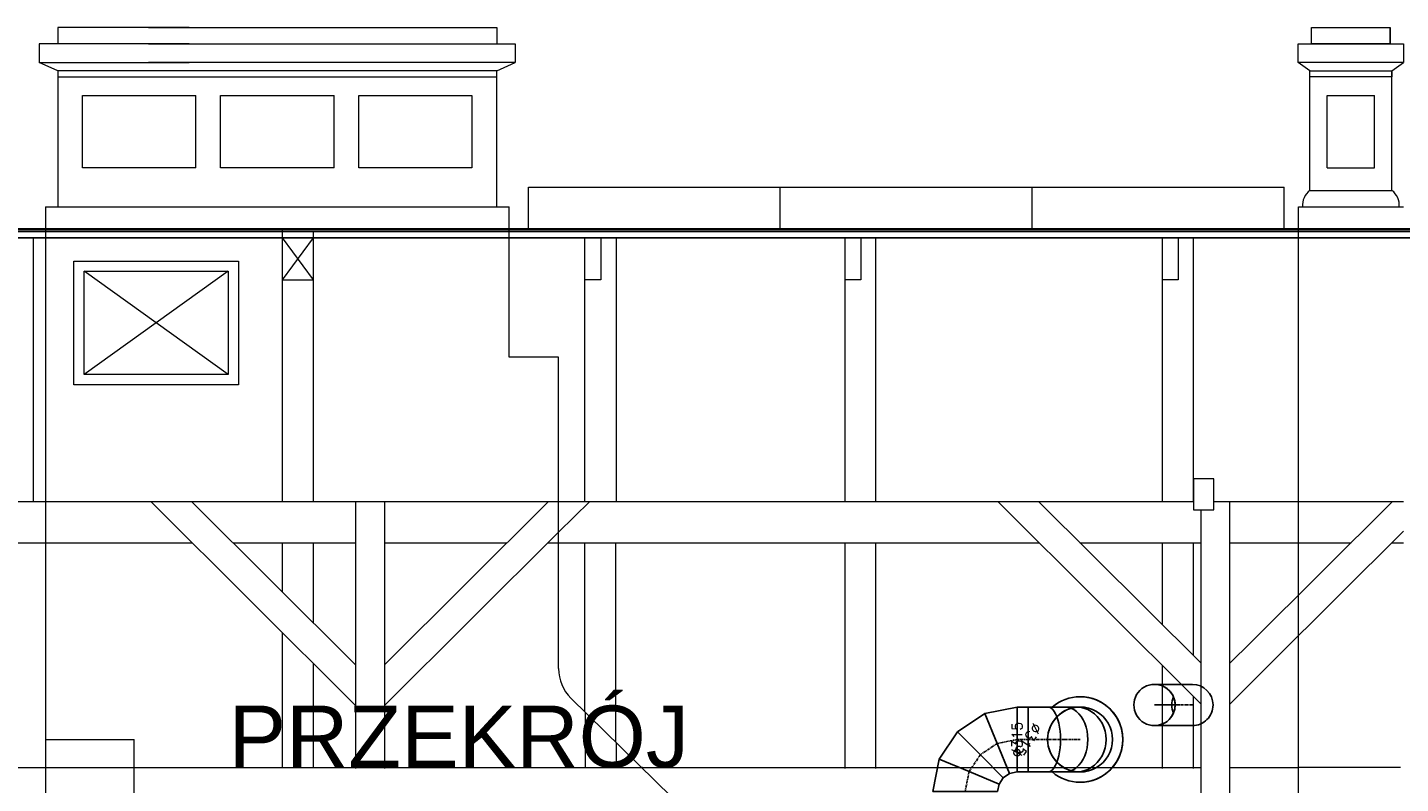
# Model space of a CAD drawing. Header units: millimetres. Extents: x -573548 to 674770, y -246895 to -89040.
# Tile 170 of 199: x 95438 to 102101, y -189298 to -185632. Entities that reach past the tile are written whole.
import ezdxf

# ---------------------------------------------------------------- set-up
doc = ezdxf.new("R2010")
doc.units = ezdxf.units.MM
doc.linetypes.add('Oś', pattern=[22.225, 12.7, -3.175, 3.175, -3.175])
for name, color, linetype, lineweight in [('A_izolacje_Nr_pióra__1', 8, 'Continuous', 9), ('A_izolacje_Nr_pióra__6', 8, 'Continuous', 9), ('A_komin_Nr_pióra__6', 8, 'Continuous', 9), ('A_słupy wysokie_Nr_pióra__1', 8, 'Continuous', 9), ('A_więźba_Nr_pióra__2', 8, 'Continuous', 9), ('A_więźba_Nr_pióra__41', 8, 'Continuous', 9), ('instalacje odgromowe_Nr_pióra__1', 8, 'Continuous', 9), ('krokwie_Nr_pióra__1', 8, 'Continuous', 9), ('słupki niskie_Nr_pióra__2', 8, 'Continuous', 9), ('wiezba_Nr_pióra__8', 8, 'Continuous', 9)]:
    doc.layers.add(name, color=color, linetype=linetype, lineweight=lineweight)
for name, color, linetype in [('FLUID-W2', 7, 'Continuous'), ('FLUID-W2-50-DIM', 7, 'Continuous'), ('FLUID-W2-SYM', 7, 'Continuous')]:
    doc.layers.add(name, color=color, linetype=linetype)
doc.styles.add('FDBES', font='simplex.shx')
doc.styles.get("Standard").update_dxf_attribs({"font": 'arial.ttf'})

# ---------------------------------------------------------------- blocks, each defined once
blk = doc.blocks.new('A$C685D2BB2')
at = {"layer": 'A_izolacje_Nr_pióra__1'}
for p, q in [((15759.9, 16290.6), (17364.3, 16290.6)), ((17364.3, 16290.6), (30257.5, 16290.6))]:
    blk.add_line(p, q, dxfattribs=at)
at = {"layer": 'A_izolacje_Nr_pióra__6'}
for points in [[(17364.3, 16283.1), (15762.4, 16283.1)], [(23314.9, 16283.1), (17364.3, 16283.1)], [(30252.5, 16283.1), (23314.9, 16283.1)]]:
    blk.add_lwpolyline(points, dxfattribs=at)
at = {"layer": 'A_komin_Nr_pióra__6'}
for p, q in [((23508.6, 17186), (23508.6, 17265.7)), ((23891.3, 17186), (23891.3, 17265.7)), ((17424.4, 17055.7), (17424.4, 16395.7)), ((19554.4, 17055.7), (17424.4, 17055.7)), ((17424.4, 17025.7), (19554.4, 17025.7)), ((19554.4, 16395.7), (19554.4, 17055.7)), ((23501.1, 16475.7), (23501.1, 17055.7)), ((23898.8, 16475.7), (23898.8, 17055.7)), ((17544.4, 16585.7), (17544.4, 16935.7)), ((17544.4, 16935.7), (18094.4, 16935.7)), ((18094.4, 16585.7), (18094.4, 16935.7)), ((18214.4, 16935.7), (18765.3, 16935.7)), ((18214.4, 16585.7), (18214.4, 16935.7)), ((18765.3, 16585.7), (18765.3, 16935.7)), ((18885.3, 16935.7), (19434.4, 16935.7)), ((18885.3, 16585.7), (18885.3, 16935.7)), ((19434.4, 16935.7), (19434.4, 16585.7)), ((23584.9, 16585.7), (23584.9, 16935.7)), ((23584.9, 16935.7), (23815, 16935.7)), ((23815, 16585.7), (23815, 16935.7)), ((18094.4, 16585.7), (17544.4, 16585.7)), ((18765.3, 16585.7), (18214.4, 16585.7)), ((19434.4, 16585.7), (18885.3, 16585.7)), ((23584.9, 16585.7), (23815, 16585.7)), ((23501.1, 16475.7), (23898.8, 16475.7)), ((17364.4, 16395.7), (17364.4, 11257.4)), ((17364.4, 16395.7), (19614.4, 16395.7)), ((19614.4, 15667.7), (19614.4, 16395.7)), ((23445, 16395.7), (23955, 16395.7)), ((23445, 12015.8), (23445, 16395.7)), ((23445, 16395.7), (23955, 16395.7)), ((19854.4, 15667.7), (19614.4, 15667.7)), ((19854.4, 14156.7), (19854.4, 15667.7)), ((22384.4, 11594.1), (19914.4, 14013.9)), ((17364.4, 13812.3), (17794.4, 13812.3)), ((17794.4, 11256.4), (17794.4, 13812.3))]:
    blk.add_line(p, q, dxfattribs=at)
for points in [[(18062.5, 17265.7), (17424.4, 17265.7), (17424.4, 17185.7)], [(17864.4, 17265.7), (19554.4, 17265.7), (19554.4, 17185.7)], [(18062.5, 17185.7), (17334.4, 17185.7), (17334.4, 17095.7), (18062.5, 17095.7)], [(17864.4, 17185.7), (19644.4, 17185.7), (19644.4, 17095.7), (17864.4, 17095.7)], [(17424.4, 17055.7), (17334.4, 17095.7)], [(19554.4, 17055.7), (19644.4, 17095.7)], [(23501.1, 17055.7), (23444, 17096.7)], [(23898.9, 17055.7), (23956, 17096.7)]]:
    blk.add_lwpolyline(points, dxfattribs=at)
for points in [[(23508.6, 17265.7), (23891.3, 17265.7), (23891.3, 17186), (23508.6, 17186)], [(23443.9, 17186), (23956, 17186), (23956, 17096.7), (23443.9, 17096.7)], [(23898.8, 17025.7), (23501.1, 17025.7), (23501.1, 17055.7), (23898.8, 17055.7)]]:
    blk.add_lwpolyline(points, close=True, dxfattribs=at)
for centre, radius, start, end in [((23554.4, 16403.9), 89.5, 126.60357, 185.24816), ((23845.5, 16403.9), 89.5, 354.75184, 53.39643), ((20054.4, 14156.7), 200, 180, 225.58802)]:
    blk.add_arc(centre, radius, start, end, dxfattribs=at)
at = {"layer": 'A_słupy wysokie_Nr_pióra__1'}
for p, q in [((16014.9, 14967.3), (17364.4, 14967.3)), ((17364.4, 14967.3), (19854.4, 14967.3)), ((18869.9, 13977.3), (17875.1, 14967.3)), ((18869.9, 14174.8), (18073.5, 14967.3)), ((18869.9, 14967.3), (18869.9, 13832.8)), ((19009.9, 14967.3), (19009.9, 13832.8)), ((19009.9, 14174.8), (19806.3, 14967.3)), ((19854.4, 14967.3), (22935.3, 14967.3)), ((19854.4, 14817.7), (20005.8, 14967.3)), ((22972.8, 13985), (21985.7, 14967.3)), ((22972.8, 14182.5), (22184.1, 14967.3)), ((22972.8, 11379.9), (22972.8, 14927.1)), ((23035.3, 14967.3), (23314.9, 14967.3)), ((23112.8, 11379.6), (23112.8, 14967.3)), ((23216.2, 14285.4), (23901.5, 14967.3)), ((19009.9, 13977.3), (19854.4, 14817.7)), ((23314.9, 14186.1), (23955, 14823)), ((15722.8, 14767.3), (17364.4, 14767.3)), ((17364.4, 14767.3), (18076.1, 14767.3)), ((18274.5, 14767.3), (18869.9, 14767.3)), ((19009.9, 14767.3), (19605.3, 14767.3)), ((19803.8, 14767.3), (19854.4, 14767.3)), ((19854.4, 14767.3), (22186.7, 14767.3)), ((22385.1, 14767.3), (22972.8, 14767.3)), ((23112.8, 14767.3), (23314.9, 14767.3)), ((23112.8, 14182.5), (23216.2, 14285.4)), ((23112.8, 13985), (23314.9, 14186.1)), ((18869.9, 13832.8), (18869.9, 13673.1)), ((19009.9, 13832.8), (19009.9, 13673.1)), ((17364.4, 13677.3), (17364.4, 13677.3)), ((17364.4, 13676.9), (20258.4, 13676.9)), ((20262.3, 13677.3), (20258, 13677.3))]:
    blk.add_line(p, q, dxfattribs=at)
at = {"layer": 'A_więźba_Nr_pióra__2'}
for p, q in [((15765, 16275.6), (17364.3, 16275.6)), ((17364.3, 16275.6), (24159.2, 16275.6)), ((17364.3, 16275.6), (24159.2, 16275.6)), ((17364.3, 16245.6), (15767.9, 16245.6)), ((15767.9, 16245.6), (17364.3, 16245.6)), ((24159.2, 16245.6), (17364.3, 16245.6)), ((17364.3, 16245.6), (24159.2, 16245.6))]:
    blk.add_line(p, q, dxfattribs=at)
at = {"layer": 'A_więźba_Nr_pióra__41'}
for points in [[(19982.9, 16245.6), (20060, 16245.6), (20060, 16042.3), (19982.9, 16042.3)], [(21245, 16245.6), (21322.2, 16245.6), (21322.2, 16042.3), (21245, 16042.3)], [(22785.3, 16245.6), (22862.4, 16245.6), (22862.4, 16042.3), (22785.3, 16042.3)], [(22935.3, 14927.1), (23035.3, 14927.1), (23035.3, 15077), (22935.3, 15077)]]:
    blk.add_lwpolyline(points, close=True, dxfattribs=at)
at = {"layer": 'instalacje odgromowe_Nr_pióra__1'}
for p, q in [((19708.2, 16490.6), (23376, 16490.6)), ((19708.2, 16290.6), (19708.2, 16490.6)), ((20930.8, 16290.6), (20930.8, 16490.6)), ((22153.4, 16290.6), (22153.4, 16490.6)), ((23376, 16290.6), (23376, 16490.6))]:
    blk.add_line(p, q, dxfattribs=at)
at = {"layer": 'krokwie_Nr_pióra__1'}
for p, q in [((18515, 14967.3), (18515, 16279)), ((18665, 14967.3), (18665, 16278.7)), ((17306.4, 14967.3), (17306.4, 16245.6)), ((18514.9, 16042.3), (18664.9, 16245.6)), ((18664.9, 16042.3), (18514.9, 16245.6)), ((19982.9, 14967.3), (19982.9, 16245.6)), ((20135, 14967.3), (20135, 16245.6)), ((21395, 14967.3), (21395, 16245.6)), ((22935.3, 14967.3), (22935.3, 16245.6)), ((18514.9, 16042.3), (18664.9, 16042.3)), ((21245, 14967.3), (21245, 16042.3)), ((22785.3, 14967.3), (22785.3, 16042.3)), ((23314.9, 14967.3), (23955, 14967.3)), ((18515, 14528), (18515, 14767.3)), ((18665, 14378.8), (18665, 14767.3)), ((19982.9, 13946.8), (19982.9, 14767.3)), ((20132.9, 13799.9), (20132.9, 14767.3)), ((21245, 13673.1), (21245, 14767.3)), ((21395, 13673.1), (21395, 14767.3)), ((22785.3, 14369.1), (22785.3, 14767.3)), ((22935.3, 14219.8), (22935.3, 14767.3)), ((23314.9, 14767.3), (23700.5, 14767.3)), ((23898.9, 14767.3), (23955, 14767.3)), ((18515, 13673.5), (18515, 14330.5)), ((18665, 13673.5), (18665, 14181.3)), ((22785.3, 13673.1), (22785.3, 14171.6)), ((22935.3, 13673.1), (22935.3, 14022.3)), ((19985, 13676.9), (19985, 13944.8)), ((20135, 13676.9), (20135, 13797.8)), ((23940.9, 13677.3), (23445, 13677.3))]:
    blk.add_line(p, q, dxfattribs=at)
at = {"layer": 'słupki niskie_Nr_pióra__2'}
for p, q in [((14908.7, 13677.3), (17364.4, 13677.3)), ((20258, 13677.3), (22972.8, 13677.3)), ((23112.8, 13677.3), (23445, 13677.3))]:
    blk.add_line(p, q, dxfattribs=at)
at = {"layer": 'wiezba_Nr_pióra__8'}
for p, q in [((18251.8, 16083.3), (17551.8, 15582.9)), ((18251.8, 15582.9), (17551.8, 16083.3))]:
    blk.add_line(p, q, dxfattribs=at)
for points in [[(17501.8, 16133.3), (18301.8, 16133.3), (18301.8, 15532.9), (17501.8, 15532.9)], [(17551.8, 16083.3), (18251.8, 16083.3), (18251.8, 15582.9), (17551.8, 15582.9)]]:
    blk.add_lwpolyline(points, close=True, dxfattribs=at)
blk = doc.blocks.new('*U60499')
at = {"color": 6, "linetype": 'Continuous', "lineweight": -3, "extrusion": (1, 5.47382e-48, 1.83697e-16)}
for major_axis in [(0, 0, -100), (0, 0, 100)]:
    blk.add_ellipse((0, 0), major_axis=major_axis, ratio=1, start_param=0, end_param=3.141593, dxfattribs=at)
at = {"color": 6, "linetype": 'Continuous', "lineweight": -2, "extrusion": (-1, -5.47382e-48, -1.83697e-16)}
for major_axis in [(0, 0, 100), (0, 0, -100)]:
    blk.add_ellipse((0, 0), major_axis=major_axis, ratio=1, start_param=0, end_param=3.141593, dxfattribs=at)
blk = doc.blocks.new('*U60503')
at = {"color": 0, "linetype": 'ByBlock', "lineweight": -2}
for p, q in [((0, 184, -100), (0, 0, -100)), ((0, 0, 100), (0, 184, 100))]:
    blk.add_line(p, q, dxfattribs=at)
at = {"color": 6, "linetype": 'Continuous', "lineweight": -3, "extrusion": (-1, -2.83277e-16, -1.83697e-16)}
for start_param, end_param in [(4.712389, 7.853982), (1.570796, 3.141593), (3.141593, 4.712389)]:
    blk.add_ellipse((0, 184), major_axis=(0, 100), ratio=1, start_param=start_param, end_param=end_param, dxfattribs=at)
at = {"color": 6, "linetype": 'Continuous', "lineweight": -2, "extrusion": (1, -2.24964e-32, 1.83697e-16)}
for major_axis, start_param, end_param in [((0, 0, -100), 0, 3.141593), ((0, 0, 100), 0, 1.570796), ((0, 0, 100), 1.570796, 3.141593)]:
    blk.add_ellipse((0, 184), major_axis=major_axis, ratio=1, start_param=start_param, end_param=end_param, dxfattribs=at)
at = {"color": 6, "linetype": 'Continuous', "lineweight": -3, "extrusion": (1, 2.83277e-16, 1.83697e-16)}
for start_param, end_param in [(5.880464, 6.685904), (3.141593, 4.712389), (1.570796, 3.141593)]:
    blk.add_ellipse((0, 0), major_axis=(0, 100), ratio=1, start_param=start_param, end_param=end_param, dxfattribs=at)
at = {"layer": 'FLUID-W2-SYM', "color": 7, "linetype": 'Oś', "lineweight": -3}
for p in [(0, 0), (0, 84)]:
    blk.add_line(p, (0, 184), dxfattribs=at)
blk = doc.blocks.new('*U60508')
at = {"color": 6, "linetype": 'Continuous', "lineweight": -2}
for p, q in [((-27, 0, 157.5), (-27, 0, -157.5)), ((27, 0, -157.5), (27, 0, 157.5))]:
    blk.add_line(p, q, dxfattribs=at)
at = {"color": 0, "linetype": 'ByBlock', "lineweight": -2}
for p, q in [((27, 0, -157.5), (-27, 0, -157.5)), ((-27, 0, 157.5), (27, 0, 157.5))]:
    blk.add_line(p, q, dxfattribs=at)
at = {"layer": 'FLUID-W2-SYM', "color": 7, "linetype": 'Oś', "lineweight": -3}
blk.add_line((-27, 0), (27, 0), dxfattribs=at)
blk = doc.blocks.new('*U60510')
at = {"color": 6, "linetype": 'Continuous', "lineweight": -3, "extrusion": (1, 3.7494e-32, 3.06162e-16)}
for major_axis in [(0, 0, -157.5), (0, 0, 157.5)]:
    blk.add_ellipse((0, 0), major_axis=major_axis, ratio=1, start_param=0, end_param=3.141593, dxfattribs=at)
at = {"color": 6, "linetype": 'Continuous', "lineweight": -2, "extrusion": (-1, -3.7494e-32, -3.06162e-16)}
blk.add_ellipse((0, 0), major_axis=(0, 0, -157.5), ratio=1, start_param=0, end_param=3.141593, dxfattribs=at)
blk = doc.blocks.new('*U60512')
at = {"color": 6, "linetype": 'Continuous', "lineweight": -3, "extrusion": (1, 3.7494e-32, 3.06162e-16)}
for major_axis, start_param, end_param in [((0, 0, -157.5), 0.0011, 3.141593), ((0, 0, -157.5), 0, 0.0011), ((0, 0, 157.5), 0, 3.141593)]:
    blk.add_ellipse((0, 0), major_axis=major_axis, ratio=1, start_param=start_param, end_param=end_param, dxfattribs=at)
at = {"color": 0, "linetype": 'ByBlock', "lineweight": -2, "extrusion": (-1, -3.7494e-32, -3.06162e-16)}
for major_axis, start_param, end_param in [((0, 0, 207.5), 0.708956, 0.708963), ((0, 0, 207.5), 0, 0.708956), ((0, 0, -207.5), 0, 3.141593)]:
    blk.add_ellipse((0, 0), major_axis=major_axis, ratio=1, start_param=start_param, end_param=end_param, dxfattribs=at)
at = {"color": 0, "linetype": 'ByBlock', "lineweight": -2, "extrusion": (-1, 4.31737e-17, -1.11567e-16)}
blk.add_ellipse((0, 0), major_axis=(0, 135.1, -157.5), ratio=1, start_param=0, end_param=0.708967, dxfattribs=at)
at = {"color": 0, "linetype": 'ByBlock', "lineweight": -2, "extrusion": (1, 2.29158e-16, 2.67169e-16)}
for start_param, end_param in [(0.000007, 0.708963), (0, 0.000007), (3.850555, 4.559523), (0.708963, 3.850555)]:
    blk.add_ellipse((0, 0), major_axis=(0, 135.1, 157.5), ratio=1, start_param=start_param, end_param=end_param, dxfattribs=at)
at = {"color": 0, "linetype": 'ByBlock', "lineweight": -2, "extrusion": (1, 2.29156e-16, 2.67171e-16)}
for start_param, end_param in [(0, 0.708956), (3.850548, 4.559515), (4.559515, 4.559523), (0.708956, 3.850548)]:
    blk.add_ellipse((0, 0), major_axis=(0, 135.1, 157.5), ratio=1, start_param=start_param, end_param=end_param, dxfattribs=at)
at = {"color": 6, "linetype": 'Continuous', "lineweight": -2, "extrusion": (-1, 2.69181e-19, -3.05959e-16)}
blk.add_ellipse((0, 0), major_axis=(0, 0.2, -157.5), ratio=1, start_param=0, end_param=0.0011, dxfattribs=at)
blk = doc.blocks.new('*U60507')
at = {"color": 0, "linetype": 'ByBlock', "lineweight": -2}
for p, q in [((-28.1, 0, 157.5), (-47.2, 0, 157.5)), ((-47.2, 0, -157.5), (-28.1, 0, -157.5)), ((26.6, 0, 157.5), (-28.1, 0, 157.5)), ((-28.1, 0, -157.5), (26.6, 0, -157.5)), ((108.3, 0, 157.5), (26.6, 0, 157.5)), ((26.6, 0, -157.5), (108.3, 0, -157.5)), ((204.8, 0, 157.5), (108.3, 0, 157.5)), ((108.3, 0, -157.5), (204.8, 0, -157.5))]:
    blk.add_line(p, q, dxfattribs=at)
at = {"color": 6, "linetype": 'Continuous', "lineweight": -2}
blk.add_line((204.8, 0, -157.5), (204.8, 0, 157.5), dxfattribs=at)
at = {"color": 6, "linetype": 'Continuous', "lineweight": -2, "extrusion": (3.7494e-32, 1, -3.06162e-16)}
blk.add_ellipse((-47.2, 0), major_axis=(0, 0, -157.5), ratio=1, start_param=0, end_param=3.141593, dxfattribs=at)
at = {"color": 6, "linetype": 'Continuous', "lineweight": -3, "extrusion": (2.44929e-16, -1, 3.06162e-16)}
for centre, ratio in [((-28.1, 0), 0.92388), ((26.6, 0), 0.707107), ((108.3, 0), 0.382683)]:
    blk.add_ellipse(centre, major_axis=(0, 0, 157.5), ratio=ratio, start_param=0, end_param=3.141593, dxfattribs=at)
at = {"color": 6, "linetype": 'Continuous', "lineweight": -3, "extrusion": (-2.44929e-16, 1, -3.06162e-16)}
for centre, ratio in [((-28.1, 0), 0.92388), ((26.6, 0), 0.707107), ((108.3, 0), 0.382683)]:
    blk.add_ellipse(centre, major_axis=(0, 0, -157.5), ratio=ratio, start_param=0, end_param=3.141593, dxfattribs=at)
at = {"layer": 'FLUID-W2-SYM', "color": 7, "linetype": 'Oś', "lineweight": -3}
for p, q in [((-47.2, 0), (-28.1, 0)), ((-28.1, 0), (26.6, 0)), ((26.6, 0), (108.3, 0)), ((108.3, 0), (204.8, 0))]:
    blk.add_line(p, q, dxfattribs=at)
blk = doc.blocks.new('*U60513')
at = {"color": 0, "linetype": 'ByBlock', "lineweight": -2}
for p, q in [((48, 173.6), (204.7, 204.7)), ((-84.8, 84.8), (48, 173.6)), ((-173.6, -48), (-84.8, 84.8)), ((-204.8, -204.8), (-173.6, -48)), ((168.6, -117.4), (137.9, -137.9)), ((204.7, -110.3), (168.6, -117.4)), ((117.4, -168.6), (110.2, -204.8)), ((137.9, -137.9), (117.4, -168.6))]:
    blk.add_line(p, q, dxfattribs=at)
at = {"color": 6, "linetype": 'Continuous', "lineweight": -2}
for p, q in [((204.7, 47.2), (204.7, 204.7)), ((204.7, -110.3), (204.7, 47.2)), ((-204.8, -204.8), (-47.2, -204.8)), ((-47.2, -204.8), (110.2, -204.8))]:
    blk.add_line(p, q, dxfattribs=at)
at = {"color": 6, "linetype": 'Continuous', "lineweight": -3}
for p, q in [((108.3, 28.1), (48, 173.6)), ((26.6, -26.6), (-84.8, 84.8)), ((168.6, -117.4), (108.3, 28.1)), ((-28.1, -108.3), (-173.6, -48)), ((137.9, -137.9), (26.6, -26.6)), ((117.4, -168.6), (-28.1, -108.3))]:
    blk.add_line(p, q, dxfattribs=at)
at = {"layer": 'FLUID-W2-SYM', "color": 7, "linetype": 'Oś', "lineweight": -3}
for p, q in [((26.6, -26.6), (108.3, 28.1)), ((108.3, 28.1), (204.7, 47.2)), ((-28.1, -108.3), (26.6, -26.6)), ((-47.2, -204.8), (-28.1, -108.3))]:
    blk.add_line(p, q, dxfattribs=at)

msp = doc.modelspace()

# ---------------------------------------------------------------- block references
at = {"color": 150}
msp.add_blockref('A$C685D2BB2', (78160.5, -202897.5), dxfattribs=at)
at = {"layer": 'FLUID-W2', "color": 6, "linetype": 'Continuous', "extrusion": (0, 1, -1.83697e-16), "rotation": 270}
msp.add_blockref('*U60499', (-100907.3, -23740, -188917), dxfattribs=at)
at = {"layer": 'FLUID-W2', "color": 6, "linetype": 'Continuous', "extrusion": (-1.22465e-16, -1, 1.83697e-16)}
for name, p, rotation in [('*U60503', (101091.3, -24920, 188917), 89.99999999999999), ('*U60508', (100267.3, -23882.4, 189084.5), 180)]:
    msp.add_blockref(name, p, dxfattribs=dict(at, rotation=rotation))
at = {"layer": 'FLUID-W2', "color": 6, "linetype": 'Continuous', "extrusion": (1.22465e-16, 1, -3.06162e-16), "rotation": 270}
for name, p in [('*U60512', (-100546.3, -25019.4, -189084.5)), ('*U60510', (-100546.3, -24201.9, -189084.5))]:
    msp.add_blockref(name, p, dxfattribs=at)
at = {"layer": 'FLUID-W2', "color": 6, "linetype": 'Continuous', "extrusion": (2.44929e-16, -1.22465e-16, -1), "rotation": 270}
msp.add_blockref('*U60513', (-100035.6, -189131.7, 23882.4), dxfattribs=at)
at = {"layer": 'FLUID-W2', "color": 6, "linetype": 'Continuous', "extrusion": (-1.22465e-16, 1, -3.06162e-16), "rotation": 360}
msp.add_blockref('*U60507', (-100499.1, -23929.7, -189084.5), dxfattribs=at)

# ---------------------------------------------------------------- texts
at = {"color": 150, "insert": (96413.1, -188920.2), "char_height": 300, "width": 210.046, "attachment_point": 1}
msp.add_mtext('PRZEKRÓJ B-B', dxfattribs=at)
at = {"layer": 'FLUID-W2-50-DIM', "char_height": 50, "attachment_point": 5, "style": 'FDBES'}
for insert, rotation in [((100240.3, -189084.5, -23882.4), 90), ((100294.3, -189084.5, -23882.4), 236.30993)]:
    msp.add_mtext('∅315\\P', dxfattribs=dict(at, insert=insert, rotation=rotation))

doc.saveas('drawing.dxf')
